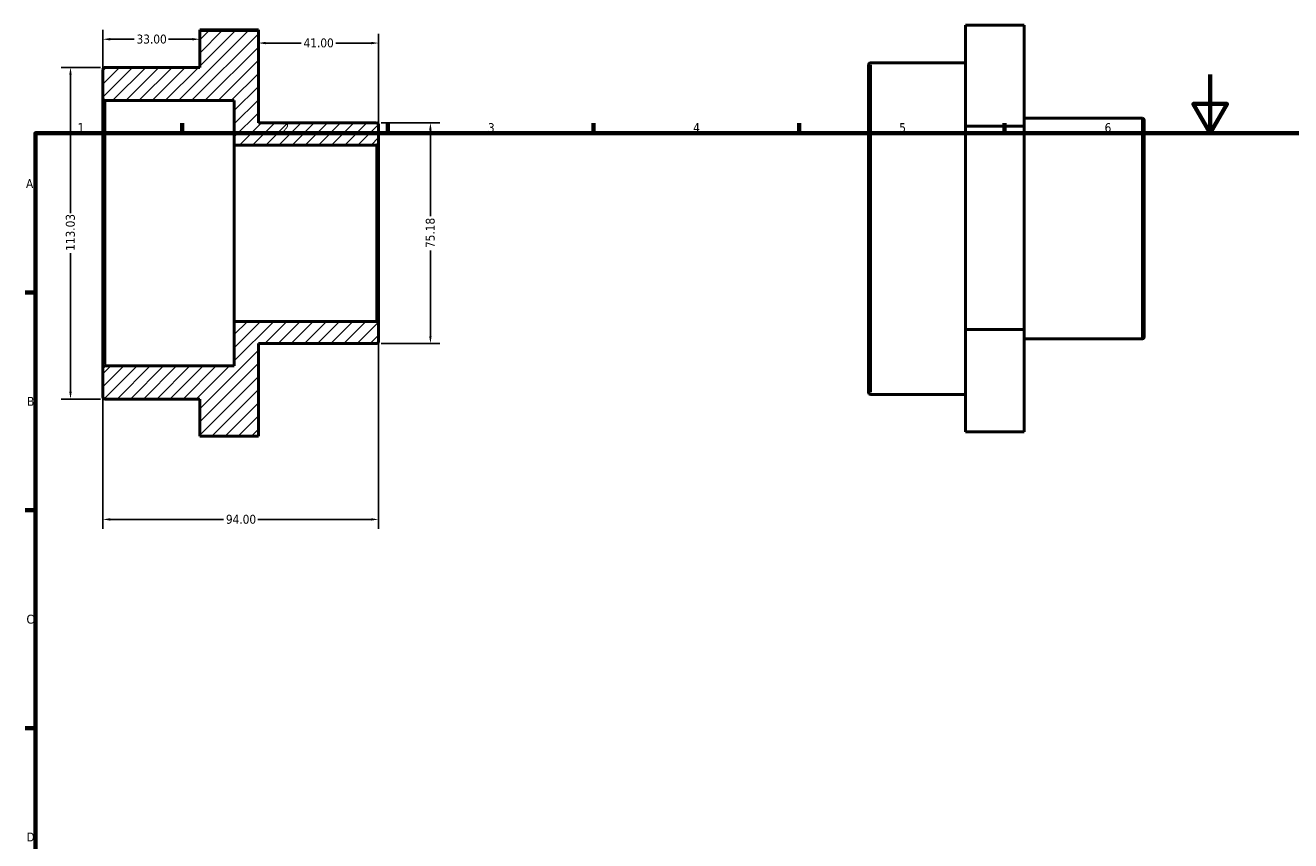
# Model space of a CAD drawing. Header units: millimetres. Extents: x 0 to 896, y -29 to 611.
# Tile 2 of 3: x 17 to 448, y 333 to 611. Entities that reach past the tile are written whole.
import ezdxf

# ---------------------------------------------------------------- set-up
doc = ezdxf.new("R2010")
doc.units = ezdxf.units.MM
for name, color, linetype, lineweight in [('Border (ANSI)', 7, 'Continuous', 70), ('Dimension (ANSI)', 7, 'Continuous', 25), ('Hatch (ANSI)', 7, 'Continuous', 18), ('Visible (ANSI)', 7, 'Continuous', 50), ('Visible Narrow (ANSI)', 7, 'Continuous', 35)]:
    doc.layers.add(name, color=color, linetype=linetype, lineweight=lineweight)
doc.styles.add('Note Text (ANSI)', font='tahoma.ttf')
doc.dimstyles.new('Default - mm (ANSI)', dxfattribs={"dimtxt": 3.048, "dimasz": 2.5, "dimexe": 3.175, "dimexo": 1.6002, "dimgap": 0.8, "dimtad": 0, "dimtoh": 1, "dimrnd": 1e-08, "dimzin": 4, "dimdsep": 46, "dimtxsty": 'Note Text (ANSI)', "dimcen": 0.09, "dimdle": 10, "dimclrd": 256, "dimclre": 256, "dimclrt": 256, "dimadec": 1, "dimazin": 1, "dimtfac": 1, "dimtofl": 0, "dimtmove": 0, "dimatfit": 3, "dimfxl": 1, "dimtolj": 1, "dimtzin": 4, "dimlwd": -1, "dimlwe": -1, "dimarcsym": 0})

# ---------------------------------------------------------------- blocks, each defined once
blk = doc.blocks.new('Borders Default Border')
at = {"layer": 'Border (ANSI)'}
for p, q in [((70.08, 574), (70.08, 577.45)), ((140.17, 574), (140.17, 577.45)), ((210.25, 574), (210.25, 577.45)), ((280.33, 574), (280.33, 577.45)), ((350.42, 574), (350.42, 577.45)), ((20, 519.75), (16.55, 519.75)), ((20, 445.5), (16.55, 445.5)), ((20, 371.25), (16.55, 371.25))]:
    blk.add_line(p, q, dxfattribs=at)
at = {"layer": 'Border (ANSI)', "flags": 128}
for points in [[(420.5, 594), (420.5, 574), (414.73, 584), (426.27, 584), (420.5, 574)], [(20, 20), (20, 574), (821, 574), (821, 20), (20, 20)]]:
    blk.add_lwpolyline(points, dxfattribs=at)
at = {"layer": 'Border (ANSI)', "char_height": 3.05, "attachment_point": 7, "style": 'Note Text (ANSI)'}
for s, insert in [('1', (34.35, 574.4)), ('2', (104.2, 574.4)), ('3', (174.26, 574.34)), ('4', (244.23, 574.4)), ('5', (314.48, 574.34)), ('6', (384.49, 574.34)), ('A', (16.78, 555.35)), ('B', (17.15, 481.1)), ('C', (16.95, 406.8)), ('D', (16.96, 332.6))]:
    blk.add_mtext(s, dxfattribs=dict(at, insert=insert))
blk = doc.blocks.new('*D7')
at = {"layer": 'Defpoints', "color": 0, "transparency": 16777216}
for p in [(76, 606.05), (76, 602.75), (43, 585.89)]:
    blk.add_point(p, dxfattribs=at)
at = {"layer": 'Dimension (ANSI)', "transparency": 16777216}
for p, q in [((43, 587.49), (43, 609.23)), ((45.5, 606.05), (53.67, 606.05)), ((73.5, 606.05), (65.33, 606.05))]:
    blk.add_line(p, q, dxfattribs=at)
for points in [[(45.5, 606.47), (45.5, 605.64), (43, 606.05)], [(73.5, 606.47), (73.5, 605.64), (76, 606.05)]]:
    blk.add_solid(points, dxfattribs=at)
at = {"layer": 'Dimension (ANSI)', "transparency": 16777216, "insert": (54.47, 607.64), "char_height": 3.048, "attachment_point": 1, "style": 'Note Text (ANSI)'}
blk.add_mtext('\\A1;33.00', dxfattribs=at)
blk = doc.blocks.new('*D8')
at = {"layer": 'Defpoints', "color": 0, "transparency": 16777216}
for p in [(137, 509.1), (43, 493.96), (137, 442.38)]:
    blk.add_point(p, dxfattribs=at)
at = {"layer": 'Dimension (ANSI)', "transparency": 16777216}
for p, q in [((137, 507.5), (137, 439.2)), ((43, 492.36), (43, 439.2)), ((45.5, 442.38), (84.14, 442.38)), ((134.5, 442.38), (95.86, 442.38))]:
    blk.add_line(p, q, dxfattribs=at)
for points in [[(45.5, 442.79), (45.5, 441.96), (43, 442.38)], [(134.5, 442.79), (134.5, 441.96), (137, 442.38)]]:
    blk.add_solid(points, dxfattribs=at)
at = {"layer": 'Dimension (ANSI)', "transparency": 16777216, "insert": (84.94, 443.96), "char_height": 3.048, "attachment_point": 1, "style": 'Note Text (ANSI)'}
blk.add_mtext('\\A1;94.00', dxfattribs=at)
blk = doc.blocks.new('*D9')
at = {"layer": 'Defpoints', "color": 0, "transparency": 16777216}
for p in [(43.75, 596.44), (31.96, 483.41), (43.75, 483.41)]:
    blk.add_point(p, dxfattribs=at)
at = {"layer": 'Dimension (ANSI)', "transparency": 16777216}
for p, q in [((42.15, 596.44), (28.78, 596.44)), ((31.96, 593.94), (31.96, 546.73)), ((31.96, 485.91), (31.96, 533.12)), ((42.15, 483.41), (28.78, 483.41))]:
    blk.add_line(p, q, dxfattribs=at)
for points in [[(31.54, 593.94), (32.37, 593.94), (31.96, 596.44)], [(31.54, 485.91), (32.37, 485.91), (31.96, 483.41)]]:
    blk.add_solid(points, dxfattribs=at)
at = {"layer": 'Dimension (ANSI)', "transparency": 16777216, "insert": (30.37, 533.92), "char_height": 3.048, "attachment_point": 1, "rotation": 90, "style": 'Note Text (ANSI)'}
blk.add_mtext('\\A1;113.03', dxfattribs=at)
blk = doc.blocks.new('*D10')
at = {"layer": 'Defpoints', "color": 0, "transparency": 16777216}
for p in [(136.25, 577.52), (154.66, 577.52), (136.25, 502.33)]:
    blk.add_point(p, dxfattribs=at)
at = {"layer": 'Dimension (ANSI)', "transparency": 16777216}
for p, q in [((137.85, 577.52), (157.83, 577.52)), ((154.66, 575.02), (154.66, 545.76)), ((154.66, 504.83), (154.66, 534.09)), ((137.85, 502.33), (157.83, 502.33))]:
    blk.add_line(p, q, dxfattribs=at)
for points in [[(154.24, 575.02), (155.07, 575.02), (154.66, 577.52)], [(154.24, 504.83), (155.07, 504.83), (154.66, 502.33)]]:
    blk.add_solid(points, dxfattribs=at)
at = {"layer": 'Dimension (ANSI)', "transparency": 16777216, "insert": (153.06, 534.89), "char_height": 3.048, "attachment_point": 1, "rotation": 90, "style": 'Note Text (ANSI)'}
blk.add_mtext('\\A1;75.18', dxfattribs=at)
blk = doc.blocks.new('*D11')
at = {"layer": 'Defpoints', "color": 0, "transparency": 16777216}
for p in [(137, 604.75), (96, 593.29), (137, 570.75)]:
    blk.add_point(p, dxfattribs=at)
at = {"layer": 'Dimension (ANSI)', "transparency": 16777216}
for p, q in [((98.5, 604.75), (110.61, 604.75)), ((134.5, 604.75), (122.39, 604.75)), ((137, 572.35), (137, 607.93))]:
    blk.add_line(p, q, dxfattribs=at)
for points in [[(98.5, 605.17), (98.5, 604.33), (96, 604.75)], [(134.5, 605.17), (134.5, 604.33), (137, 604.75)]]:
    blk.add_solid(points, dxfattribs=at)
at = {"layer": 'Dimension (ANSI)', "transparency": 16777216, "insert": (111.41, 606.34), "char_height": 3.048, "attachment_point": 1, "style": 'Note Text (ANSI)'}
blk.add_mtext('\\A1;41.00', dxfattribs=at)

msp = doc.modelspace()

# ---------------------------------------------------------------- hatches: boundary and pattern name
at = {"layer": 'Hatch (ANSI)'}
h = msp.add_hatch(dxfattribs=at)
h.set_pattern_fill('ANSI31', color=256, scale=25.4, style=0)
h.set_pattern_definition([(45, (0, 0), (-2.245064, 2.245064), [])])
edge = h.paths.add_edge_path()
edge.add_ellipse((43.752, 585.89), major_axis=(-0.752, 0), ratio=1, start_angle=0, end_angle=90)
edge.add_line((43.752, 585.138), (87.8, 585.138))
edge.add_line((87.8, 585.138), (87.8, 570))
edge.add_line((87.8, 570), (136.248, 570))
edge.add_ellipse((136.248, 570.751), major_axis=(0, -0.752), ratio=1, start_angle=0, end_angle=90)
edge.add_line((137, 570.751), (137, 576.766))
edge.add_ellipse((136.248, 576.766), major_axis=(0.752, 0), ratio=1, start_angle=0, end_angle=90)
edge.add_line((136.248, 577.518), (96, 577.518))
edge.add_line((96, 577.518), (96, 609.06))
edge.add_line((96, 609.06), (76, 609.06))
edge.add_line((76, 609.06), (76, 596.441))
edge.add_line((76, 596.441), (43.752, 596.441))
edge.add_ellipse((43.752, 595.689), major_axis=(0, 0.752), ratio=1, start_angle=0, end_angle=90)
edge.add_line((43, 595.689), (43, 585.89))
edge = h.paths.add_edge_path()
edge.add_ellipse((43.752, 493.962), major_axis=(0, 0.752), ratio=1, start_angle=0, end_angle=90)
edge.add_line((43, 493.962), (43, 484.163))
edge.add_ellipse((43.752, 484.163), major_axis=(-0.752, 0), ratio=1, start_angle=0, end_angle=90)
edge.add_line((43.752, 483.411), (76, 483.411))
edge.add_line((76, 483.411), (76, 470.792))
edge.add_line((76, 470.792), (96, 470.792))
edge.add_line((96, 470.792), (96, 502.334))
edge.add_line((96, 502.334), (136.248, 502.334))
edge.add_ellipse((136.248, 503.086), major_axis=(0, -0.752), ratio=1, start_angle=0, end_angle=90)
edge.add_line((137, 503.086), (137, 509.101))
edge.add_ellipse((136.248, 509.101), major_axis=(0.752, 0), ratio=1, start_angle=0, end_angle=90)
edge.add_line((136.248, 509.852), (87.8, 509.852))
edge.add_line((87.8, 509.852), (87.8, 494.714))
edge.add_line((87.8, 494.714), (43.752, 494.714))

# ---------------------------------------------------------------- linework, layer by layer
at = {"layer": 'Visible (ANSI)'}
for p, q in [((76, 609.208), (96, 609.208)), ((76, 609.208), (76, 609.06)), ((96, 609.06), (76, 609.06)), ((76, 609.06), (76, 596.441)), ((96, 609.06), (96, 609.208)), ((96, 577.518), (96, 609.06)), ((337.031, 610.803), (357.031, 610.803)), ((337.031, 610.803), (337.031, 576.386)), ((357.031, 576.386), (357.031, 610.803)), ((43, 595.689), (43, 585.89)), ((76, 596.441), (43.752, 596.441)), ((304.031, 485.758), (304.031, 597.285)), ((337.031, 598.036), (304.783, 598.036)), ((43, 585.89), (43, 493.962)), ((43.752, 585.138), (87.8, 585.138)), ((87.8, 585.138), (87.8, 570)), ((397.279, 579.113), (357.031, 579.113)), ((398.031, 578.362), (398.031, 504.681)), ((136.248, 577.518), (96, 577.518)), ((137, 570.751), (137, 576.766)), ((337.031, 576.386), (357.031, 576.386)), ((337.031, 576.386), (337.031, 507.104)), ((357.031, 507.104), (357.031, 576.386)), ((87.8, 570), (136.248, 570)), ((87.8, 570), (87.8, 509.852)), ((137, 509.101), (137, 570.751)), ((136.248, 509.852), (87.8, 509.852)), ((87.8, 509.852), (87.8, 494.714)), ((137, 503.086), (137, 509.101)), ((337.031, 507.104), (357.031, 507.104)), ((337.031, 507.104), (337.031, 472.24)), ((357.031, 472.24), (357.031, 507.104)), ((96, 470.792), (96, 502.334)), ((96, 502.334), (136.248, 502.334)), ((397.279, 503.929), (357.031, 503.929)), ((43, 493.962), (43, 484.163)), ((87.8, 494.714), (43.752, 494.714)), ((43.752, 483.411), (76, 483.411)), ((76, 483.411), (76, 470.792)), ((337.031, 485.006), (304.783, 485.006)), ((76, 470.792), (96, 470.792)), ((337.031, 472.24), (357.031, 472.24))]:
    msp.add_line(p, q, dxfattribs=at)
for centre, start, end in [((43.752, 595.689), 90, 180), ((304.783, 597.285), 90, 180), ((43.752, 585.89), 180, 270), ((397.279, 578.362), 0, 90), ((136.248, 576.766), 0, 90), ((136.248, 570.751), 270, 0), ((136.248, 509.101), 0, 90), ((136.248, 503.086), 270, 0), ((397.279, 504.681), 270, 0), ((43.752, 493.962), 90, 180), ((43.752, 484.163), 180, 270), ((304.783, 485.758), 180, 270)]:
    msp.add_arc(centre, 0.752, start, end, dxfattribs=at)
at = {"layer": 'Visible Narrow (ANSI)'}
for p, q in [((304.783, 597.341), (304.783, 485.702)), ((43.752, 495.271), (43.752, 584.581)), ((397.279, 504.392), (397.279, 578.651)), ((136.248, 569.629), (136.248, 510.223))]:
    msp.add_line(p, q, dxfattribs=at)

# ---------------------------------------------------------------- block references
msp.add_blockref('Borders Default Border', (0, 0))

# ---------------------------------------------------------------- dimensions: what is measured, and where the dimension line sits
at = {"layer": 'Dimension (ANSI)'}
for base, p1, p2, override, picture, middle in [((76, 606.053), (43, 585.89), (76, 602.75), {"dimtoh": 0, "dimdec": 2, "dimse2": 1, "dimtp": 0, "dimtm": 0, "dimtdec": 2, "dimatfit": 1}, '*D7', (59.5, 606.053)), ((137, 442.375), (43, 493.962), (137, 509.101), {"dimtoh": 0, "dimdec": 2, "dimtp": 0, "dimtm": 0, "dimtdec": 2, "dimatfit": 1}, '*D8', (90, 442.375))]:
    dim = msp.add_linear_dim(base=base, p1=p1, p2=p2, dimstyle='Default - mm (ANSI)', override=override, dxfattribs=at)
    dim.commit()
    dim.dimension.update_dxf_attribs({"geometry": picture, "text_midpoint": middle, "dimtype": 160})
for base, p1, p2, angle, override, picture, middle in [((137, 604.751), (96, 593.289), (137, 570.751), 180, {"dimtoh": 0, "dimdec": 2, "dimse1": 1, "dimtp": 0, "dimtm": 0, "dimtdec": 2, "dimatfit": 1}, '*D11', (116.5, 604.751)), ((31.955, 483.411), (43.752, 596.441), (43.752, 483.411), 90, {"dimtoh": 0, "dimdec": 2, "dimtp": 0, "dimtm": 0, "dimtdec": 2, "dimatfit": 1}, '*D9', (31.955, 539.926)), ((154.656, 577.518), (136.248, 502.334), (136.248, 577.518), 90, {"dimtoh": 0, "dimdec": 2, "dimtp": 0, "dimtm": 0, "dimtdec": 2, "dimatfit": 1}, '*D10', (154.656, 539.926))]:
    dim = msp.add_linear_dim(base=base, p1=p1, p2=p2, angle=angle, dimstyle='Default - mm (ANSI)', override=override, dxfattribs=at)
    dim.commit()
    dim.dimension.update_dxf_attribs({"geometry": picture, "text_midpoint": middle, "dimtype": 160})

doc.saveas('drawing.dxf')
